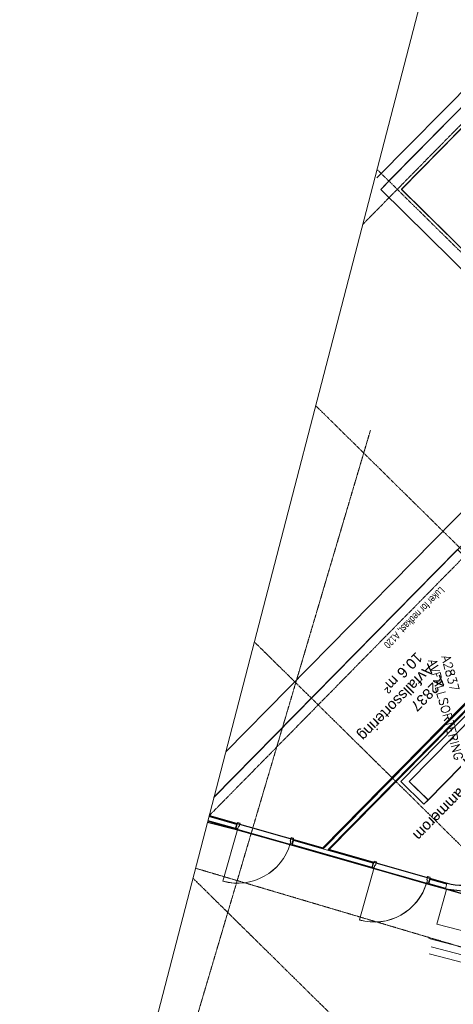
# Model space of a CAD drawing. Header units: millimetres. Extents: x 1589461 to 1701858, y 2333614 to 2610588.
# Tile 2 of 50: x 1589461 to 1596854, y 2347942 to 2364707. Entities that reach past the tile are written whole.
import ezdxf
from ezdxf.enums import TextEntityAlignment as Align

# ---------------------------------------------------------------- set-up
doc = ezdxf.new("R2010")
doc.units = ezdxf.units.MM
doc.linetypes.add('zv001-h02-a-200-1-0001$0$Grid Line', pattern=[22.225, 12.7, -3.175, 3.175, -3.175])
for name, color, linetype, lineweight in [('A852-TYNN', 7, 'Continuous', 5), ('zv001-h02-a-200-1-0001$0$23_Yttervegg', 7, 'Continuous', 0), ('zv001-h02-a-200-1-0001$0$24_Dør', 7, 'Continuous', 0), ('zv001-h02-a-200-1-0001$0$24_Innervegg', 7, 'Continuous', 0), ('zv001-h02-a-200-1-0001$0$271_Fast inventar', 7, 'Continuous', 0), ('zv001-h02-a-200-1-0001$0$822_Akselinjer', 7, 'Continuous', 0), ('zv001-h02-a-200-1-0001$0$83_Tekst', 7, 'Continuous', 0)]:
    doc.layers.add(name, color=color, linetype=linetype, lineweight=lineweight)
for name, color, linetype in [('isy-zv001-h02$0$A861 soner eks', 255, 'Continuous'), ('isy-zv001-h02$0$A861-utgåtte rom', 255, 'Continuous'), ('isy-zv001-h02$0$A862-B-T', 255, 'Continuous'), ('isy-zv001-h02$0$A862-N-RLin', 255, 'Continuous'), ('isy-zv001-h02$0$A862-N-T', 255, 'Continuous'), ('isy-zv001-h02$0$A862-NA', 255, 'Continuous'), ('isy-zv001-h02$0$A862-NR', 255, 'Continuous')]:
    doc.layers.add(name, color=color, linetype=linetype)
doc.styles.add('isy-zv001-h02$0$ROMANS', font='romans.shx')
doc.styles.add('isy-zv001-h02$0$Standard', font='txt')
doc.styles.add('zv001-h02-a-200-1-0001$0$Arial_2', font='arial.ttf', dxfattribs={"height": 500})
doc.styles.add('zv001-h02-a-200-1-0001$0$Arial_5', font='arial.ttf', dxfattribs={"width": 0.74558, "height": 200})

# ---------------------------------------------------------------- blocks, each defined once
blk = doc.blocks.new('isy-zv001-h02$0$Arkiv_0.975_234', base_point=(302896, 40813))
at = {"linetype": 'Continuous', "style": 'isy-zv001-h02$0$Standard', "flags": 1}
for tag in ['floor_f', 'ROOM_WALLS_SURF', 'ROOM_DOORS_SURF', 'ROOM_WINDS_SURF', 'ROOM_BASELEV', 'ROOM_HEIGHT', 'ROOM_NET_AREA', 'ROOM_REDUCED_AREA', 'ROOM_CALC_AREA', 'ROOM_VOLUME']:
    blk.add_attdef(tag, text='', height=2000, dxfattribs=at).set_placement((302896, 39780), align=Align.BOTTOM_LEFT)
at = {"layer": 'isy-zv001-h02$0$A862-B-T', "linetype": 'Continuous', "style": 'isy-zv001-h02$0$Standard'}
blk.add_attdef('Bruttoareal', text='', height=2000, dxfattribs=at).set_placement((302896, 39780), align=Align.BOTTOM_LEFT)
at = {"layer": 'isy-zv001-h02$0$A862-N-T', "color": 2, "style": 'isy-zv001-h02$0$Standard'}
blk.add_attdef('Nettoareal', text='', height=125, dxfattribs=at).set_placement((302614, 40515), align=Align.BOTTOM_LEFT)
at = {"layer": 'isy-zv001-h02$0$A862-NA', "color": 1, "style": 'isy-zv001-h02$0$Standard'}
blk.add_attdef('ROOM_NAME', text='', height=125, dxfattribs=at).set_placement((302614, 40702), align=Align.BOTTOM_LEFT)
at = {"layer": 'isy-zv001-h02$0$A862-NR', "style": 'isy-zv001-h02$0$Standard'}
blk.add_attdef('ROOM_NUMBER', text='', height=125, dxfattribs=at).set_placement((302614, 40890), align=Align.BOTTOM_LEFT)

msp = doc.modelspace()

# ---------------------------------------------------------------- linework, layer by layer
at = {"layer": 'A852-TYNN'}
msp.add_lwpolyline([(1609141, 2333614), (1618820, 2370843), (1599140, 2375960), (1589461, 2338731)], close=True, dxfattribs=at)
at = {"layer": 'isy-zv001-h02$0$A861-utgåtte rom'}
for p, q in [((1596719, 2349909), (1592667, 2351061)), ((1596718, 2349908), (1596719, 2349909)), ((1602730, 2348155), (1596718, 2349908))]:
    msp.add_line(p, q, dxfattribs=at)
at = {"layer": 'isy-zv001-h02$0$A862-N-RLin'}
for points in [[(1612832, 2372400), (1599238, 2358601), (1595970, 2361820), (1607704, 2373733)], [(1592663, 2351045), (1593135, 2350926), (1594106, 2350650), (1595462, 2350264), (1596433, 2349989), (1596718, 2349907), (1597055, 2349871), (1597543, 2349056), (1597511, 2348935), (1598162, 2348766), (1598041, 2348643), (1602216, 2347557), (1614762, 2360293), (1614541, 2360510), (1616009, 2361977), (1616175, 2361814), (1616579, 2362224)]]:
    msp.add_lwpolyline(points, dxfattribs=at)
at = {"layer": 'isy-zv001-h02$0$A862-N-RLin', "flags": 128}
msp.add_lwpolyline([(1592692, 2351157), (1594627, 2350607), (1598298, 2354334), (1596926, 2355684), (1592772, 2351468)], dxfattribs=at)
msp.add_lwpolyline([(1597633, 2350239), (1600007, 2352650), (1598369, 2354263), (1594736, 2350576), (1596746, 2350005, 0.161516), (1597312, 2350029), (1597383, 2350060), (1597451, 2350096), (1597516, 2350139), (1597577, 2350186), (1597633, 2350239)], format="xyb", close=True, dxfattribs=at)
at = {"layer": 'zv001-h02-a-200-1-0001$0$23_Yttervegg'}
for p, q in [((1607257, 2373850), (1595548, 2362012)), ((1607256, 2373850), (1595548, 2362013)), ((1607426, 2373806), (1595791, 2361994)), ((1607425, 2373806), (1595791, 2361995)), ((1595969, 2361820), (1607704, 2373733)), ((1595970, 2361818), (1607705, 2373733)), ((1595791, 2361995), (1595616, 2361817)), ((1595791, 2361994), (1595616, 2361816)), ((1595616, 2361817), (1599062, 2358422)), ((1595616, 2361816), (1599062, 2358421)), ((1599238, 2358600), (1595969, 2361820)), ((1599238, 2358599), (1595970, 2361818)), ((1599062, 2358421), (1592973, 2352240)), ((1599062, 2358422), (1592974, 2352242)), ((1592772, 2351466), (1598610, 2357392)), ((1592773, 2351468), (1598610, 2357394))]:
    msp.add_line(p, q, dxfattribs=at)
at = {"layer": 'zv001-h02-a-200-1-0001$0$24_Dør'}
for p, q in [((1593179, 2350935), (1592924, 2350041)), ((1593179, 2350934), (1592925, 2350040)), ((1593150, 2350944), (1593177, 2351040)), ((1593150, 2350942), (1593177, 2351039)), ((1593179, 2350935), (1593150, 2350944)), ((1593179, 2350934), (1593150, 2350942)), ((1593177, 2351040), (1593217, 2351028)), ((1593177, 2351039), (1593218, 2351027)), ((1593179, 2350935), (1593190, 2350974)), ((1593179, 2350934), (1593190, 2350973)), ((1593201, 2350971), (1593190, 2350974)), ((1593201, 2350969), (1593190, 2350973)), ((1593201, 2350971), (1593217, 2351028)), ((1593201, 2350969), (1593218, 2351027)), ((1594073, 2350723), (1594089, 2350781)), ((1594073, 2350722), (1594089, 2350779)), ((1594129, 2350769), (1594089, 2350781)), ((1594130, 2350768), (1594089, 2350779)), ((1594102, 2350673), (1594129, 2350769)), ((1594102, 2350672), (1594130, 2350768)), ((1594073, 2350723), (1594084, 2350720)), ((1594073, 2350722), (1594084, 2350718)), ((1594073, 2350681), (1594084, 2350720)), ((1594073, 2350680), (1594084, 2350718)), ((1594073, 2350681), (1594102, 2350673)), ((1594073, 2350680), (1594102, 2350672)), ((1595506, 2350274), (1595252, 2349379)), ((1595506, 2350272), (1595252, 2349378)), ((1595477, 2350282), (1595504, 2350378)), ((1595477, 2350281), (1595505, 2350377)), ((1595506, 2350274), (1595477, 2350282)), ((1595506, 2350272), (1595477, 2350281)), ((1595504, 2350378), (1595545, 2350367)), ((1595505, 2350377), (1595545, 2350365)), ((1595506, 2350274), (1595517, 2350312)), ((1595506, 2350272), (1595517, 2350311)), ((1595528, 2350309), (1595517, 2350312)), ((1595529, 2350308), (1595517, 2350311)), ((1595528, 2350309), (1595545, 2350367)), ((1595529, 2350308), (1595545, 2350365)), ((1596400, 2350061), (1596416, 2350119)), ((1596400, 2350060), (1596417, 2350118)), ((1596457, 2350107), (1596416, 2350119)), ((1596457, 2350106), (1596417, 2350118)), ((1596429, 2350011), (1596457, 2350107)), ((1596430, 2350010), (1596457, 2350106)), ((1596400, 2350061), (1596411, 2350058)), ((1596400, 2350060), (1596412, 2350057)), ((1596400, 2350019), (1596411, 2350058)), ((1596400, 2350019), (1596429, 2350011)), ((1596401, 2350018), (1596412, 2350057)), ((1596401, 2350018), (1596430, 2350010))]:
    msp.add_line(p, q, dxfattribs=at)
for centre in [(1593179, 2350935), (1593179, 2350934), (1595506, 2350274), (1595506, 2350272)]:
    msp.add_arc(centre, 930, 254.1293, 344.1293, dxfattribs=at)
at = {"layer": 'zv001-h02-a-200-1-0001$0$24_Innervegg'}
for p, q in [((1598303, 2354333), (1594627, 2350603)), ((1598303, 2354332), (1594628, 2350601)), ((1598312, 2354324), (1594642, 2350598)), ((1598312, 2354323), (1594642, 2350597)), ((1598362, 2354275), (1594719, 2350577)), ((1598362, 2354274), (1594719, 2350575)), ((1594733, 2350573), (1598371, 2354266)), ((1594733, 2350571), (1598372, 2354265)), ((1593157, 2351007), (1592687, 2351141)), ((1593158, 2351006), (1592687, 2351139)), ((1593161, 2351018), (1592690, 2351152)), ((1593161, 2351019), (1592691, 2351153)), ((1592666, 2351059), (1593135, 2350926)), ((1592667, 2351060), (1593135, 2350927)), ((1593138, 2350940), (1592670, 2351073)), ((1593139, 2350938), (1592670, 2351072)), ((1593135, 2350927), (1593161, 2351019)), ((1593135, 2350926), (1593161, 2351018)), ((1594132, 2350743), (1594106, 2350651)), ((1594133, 2350742), (1594106, 2350650)), ((1594106, 2350651), (1595462, 2350265)), ((1594106, 2350650), (1595462, 2350264)), ((1595466, 2350278), (1594110, 2350663)), ((1595466, 2350277), (1594110, 2350662)), ((1595485, 2350345), (1594129, 2350731)), ((1595485, 2350344), (1594129, 2350729)), ((1594627, 2350603), (1594132, 2350743)), ((1594628, 2350601), (1594133, 2350742)), ((1595488, 2350358), (1594733, 2350573)), ((1595489, 2350356), (1594733, 2350571)), ((1595462, 2350265), (1595488, 2350358)), ((1595462, 2350264), (1595489, 2350356)), ((1596460, 2350082), (1596433, 2349989)), ((1596433, 2349989), (1596718, 2349908)), ((1596460, 2350080), (1596434, 2349988)), ((1596434, 2349988), (1596718, 2349907)), ((1596722, 2349921), (1596437, 2350002)), ((1596722, 2349920), (1596437, 2350000)), ((1596741, 2349988), (1596456, 2350069)), ((1596741, 2349987), (1596457, 2350068)), ((1596744, 2350001), (1596460, 2350082)), ((1596745, 2349999), (1596460, 2350080)), ((1596718, 2349908), (1596744, 2350001)), ((1596718, 2349907), (1596745, 2349999))]:
    msp.add_line(p, q, dxfattribs=at)
at = {"layer": 'zv001-h02-a-200-1-0001$0$271_Fast inventar', "flags": 128}
for points in [[(1612572, 2362450), (1614762, 2360293), (1602216, 2347557), (1596436, 2349060)], [(1614355, 2360307), (1614569, 2360097), (1602216, 2347557), (1597474, 2348790), (1597543, 2349056), (1596575, 2349308), (1596736, 2349898), (1597295, 2349739), (1605138, 2357701), (1606536, 2356323), (1612379, 2362254), (1614355, 2360307)], [(1614851, 2360205), (1602254, 2347418), (1596474, 2348920)], [(1614936, 2360121), (1602291, 2347285), (1596444, 2348804)], [(1596423, 2351421), (1596353, 2351350), (1595960, 2351736), (1597223, 2353019), (1597615, 2352633), (1597545, 2352562), (1597224, 2352877), (1596102, 2351737), (1596423, 2351421), (1597545, 2352562)], [(1596423, 2351420), (1596353, 2351349), (1595961, 2351734), (1597223, 2353018), (1597615, 2352632), (1597545, 2352561), (1597224, 2352876), (1596102, 2351735), (1596423, 2351420), (1597545, 2352561)]]:
    msp.add_lwpolyline(points, dxfattribs=at)
at = {"layer": 'zv001-h02-a-200-1-0001$0$822_Akselinjer', "color": 251, "linetype": 'zv001-h02-a-200-1-0001$0$Grid Line', "true_color": 0x636466}
for p, q in [((1595307, 2361218), (1607650, 2373748)), ((1595308, 2361220), (1607648, 2373748)), ((1613461, 2372237), (1592690, 2351151)), ((1613459, 2372237), (1592691, 2351153)), ((1612279, 2345684), (1595552, 2362160)), ((1612279, 2345683), (1595552, 2362159)), ((1611233, 2341661), (1594506, 2358137)), ((1611233, 2341660), (1594506, 2358136)), ((1595441, 2357720), (1589791, 2338645)), ((1595442, 2357718), (1589792, 2338645)), ((1610187, 2337637), (1593460, 2354113)), ((1610187, 2337638), (1593461, 2354114)), ((1598922, 2348345), (1592458, 2350260)), ((1598923, 2348344), (1592458, 2350259)), ((1609141, 2333614), (1592414, 2350090)), ((1609141, 2333615), (1592415, 2350091))]:
    msp.add_line(p, q, dxfattribs=at)

# ---------------------------------------------------------------- block references
at = {"layer": 'isy-zv001-h02$0$A861 soner eks', "linetype": 'Continuous'}
ref = msp.add_blockref('isy-zv001-h02$0$Arkiv_0.975_234', (1596557, 2353544, 0), dxfattribs=dict(at, rotation=285))
ref.add_attrib('ROOM_NAME', 'AVFALLSORTERING', dxfattribs={"layer": 'isy-zv001-h02$0$A862-NA', "color": 1, "height": 150, "rotation": 284.9999, "style": 'isy-zv001-h02$0$ROMANS'}).set_placement((1596377, 2353787, 0), align=Align.BOTTOM_LEFT)
ref.add_attrib('ROOM_NUMBER', 'A2837', dxfattribs={"layer": 'isy-zv001-h02$0$A862-NR', "height": 150, "rotation": 284.9999, "style": 'isy-zv001-h02$0$ROMANS'}).set_placement((1596605, 2353851, 0), align=Align.BOTTOM_LEFT)

# ---------------------------------------------------------------- texts
at = {"layer": 'zv001-h02-a-200-1-0001$0$83_Tekst', "linetype": 'Continuous', "attachment_point": 1, "rotation": 225.3491, "line_spacing_factor": 0.941778}
for s, insert, char_height, width, style in [('\\H1x;\\W0.74558;Luker for nedkast, A120', (1596719, 2354974), 125, 2219.52, 'zv001-h02-a-200-1-0001$0$Arial_5'), ('\\H1x;\\W0.74558;Luker for nedkast, A120', (1596720, 2354973), 125, 2219.52, 'zv001-h02-a-200-1-0001$0$Arial_5'), ('A2837\\PAvfallssortering\\P10.6 m²', (1596749, 2353430), 180, 2051.38, 'zv001-h02-a-200-1-0001$0$Arial_2'), ('A2837\\PAvfallssortering\\P10.6 m²', (1596749, 2353429), 180, 2051.38, 'zv001-h02-a-200-1-0001$0$Arial_2'), ('A2838\\PStellerom/ammerom\\P10.5 m²', (1598073, 2352122), 180, 2701.46, 'zv001-h02-a-200-1-0001$0$Arial_2'), ('A2838\\PStellerom/ammerom\\P10.5 m²', (1598073, 2352120), 180, 2701.46, 'zv001-h02-a-200-1-0001$0$Arial_2')]:
    msp.add_mtext(s, dxfattribs=dict(at, insert=insert, char_height=char_height, width=width, style=style))

doc.saveas('drawing.dxf')
